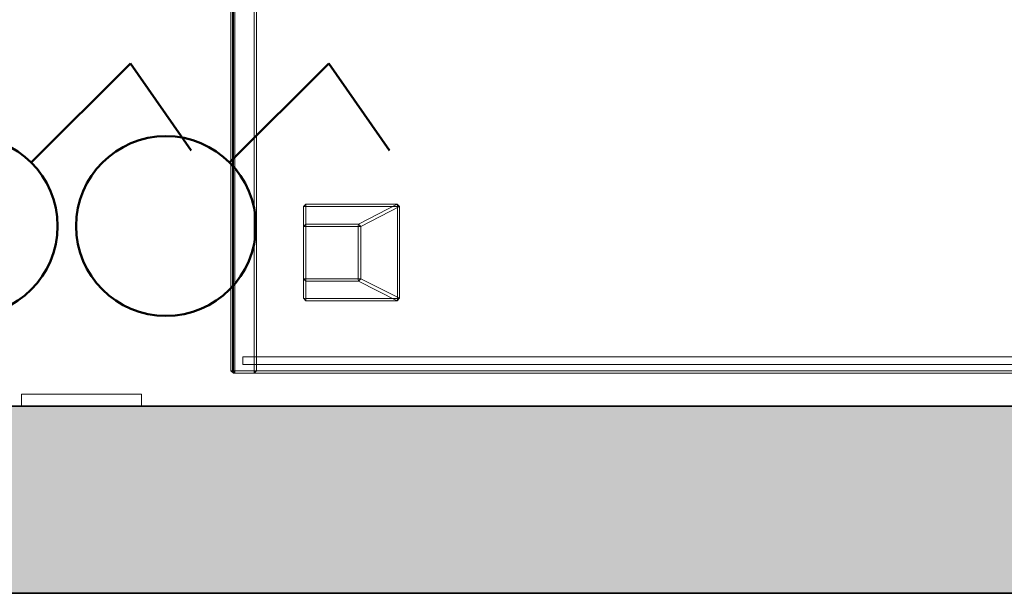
# Model space of a CAD drawing. Header units: centimetres. Extents: x -1109 to 217, y 2044 to 2913.
# Tile 13 of 36: x -685 to -619, y 2334 to 2372. Entities that reach past the tile are written whole.
import ezdxf

# ---------------------------------------------------------------- set-up
doc = ezdxf.new("R2010")
doc.units = ezdxf.units.CM
for name, color, linetype, lineweight in [('Modele ogólne-1', 9, 'Continuous', 18), ('Osprzęt elektryczny', 7, 'Continuous', 18), ('Symbol gniazda-1', 1, 'Continuous', 50), ('Wzór cięcia-1', 10, 'Continuous', 18), ('Ściany-1', 253, 'Continuous', 35)]:
    doc.layers.add(name, color=color, linetype=linetype, lineweight=lineweight)

# ---------------------------------------------------------------- blocks, each defined once
blk = doc.blocks.new('regał_VOX_concept - regał_VOX_concept-886835-Wytyczne elektryczne')
at = {"layer": 'Modele ogólne-1'}
for p, q in [((51.44, 26.815), (-51.44, 26.815)), ((-51.44, 26.815), (51.44, 26.815)), ((51.44, 26.815), (-51.44, 26.815)), ((51.44, 26.815), (-51.44, 26.815)), ((51.44, 26.655), (-51.44, 26.655)), ((-51.44, 26.655), (51.44, 26.655)), ((51.44, 26.655), (-51.44, 26.655)), ((51.44, 26.655), (-51.44, 26.655)), ((49.9, 26.655), (50.06, 26.815)), ((50.06, 26.815), (49.9, 26.655)), ((49.953, 26.708), (49.9, 26.655)), ((49.9, 26.655), (49.9, -27.925)), ((49.9, -9.919), (49.9, 26.655)), ((50.06, 26.655), (49.9, 26.655)), ((49.9, 26.655), (49.9, -27.925)), ((50.06, 26.655), (49.9, 26.655)), ((49.953, 26.708), (50.06, 26.815)), ((51.34, 26.815), (50.06, 26.815)), ((50.482, 26.815), (50.06, 26.815)), ((51.34, 26.815), (50.06, 26.815)), ((50.06, 26.655), (50.06, 26.815)), ((50.06, 26.655), (50.06, 26.815)), ((50.06, 26.655), (50.06, -27.925)), ((51.34, 26.655), (50.06, 26.655)), ((50.06, -27.925), (50.06, 26.655)), ((50.06, 26.655), (51.34, 26.655)), ((50.482, 26.815), (51.34, 26.815)), ((51.5, 26.655), (51.34, 26.815)), ((51.393, 26.763), (51.34, 26.815)), ((51.34, 26.655), (51.34, 26.815)), ((51.34, 26.655), (51.34, 26.815)), ((51.5, 26.655), (51.34, 26.815)), ((51.34, -27.925), (51.34, 26.655)), ((51.34, 26.655), (51.5, 26.655)), ((51.34, -27.925), (51.34, 26.655)), ((51.34, 26.655), (51.5, 26.655)), ((51.393, 26.763), (51.5, 26.655)), ((51.44, 26.655), (51.44, 26.815)), ((51.44, 26.655), (51.44, 26.815)), ((51.6, 26.655), (51.44, 26.815)), ((51.6, 26.655), (51.44, 26.815)), ((51.44, 26.815), (51.6, 26.655)), ((51.44, 26.815), (51.44, 26.655)), ((51.44, 26.655), (51.44, 26.815)), ((51.6, 26.655), (51.44, 26.815)), ((51.6, 26.655), (51.44, 26.655)), ((51.44, 26.655), (51.44, -28.025)), ((51.44, -28.025), (51.44, 26.655)), ((51.6, 26.655), (51.44, 26.655)), ((51.44, -28.025), (51.44, 26.655)), ((51.44, 26.655), (51.44, -28.025)), ((51.6, 26.655), (51.44, 26.655)), ((51.44, 26.655), (51.6, 26.655)), ((51.5, -27.925), (51.5, 26.655)), ((51.5, 8.65), (51.5, 26.655)), ((51.5, -27.925), (51.5, 26.655)), ((51.6, 26.655), (51.6, -28.025)), ((51.6, -28.025), (51.6, 26.655)), ((51.6, 26.655), (51.6, -28.025)), ((51.6, 26.655), (51.6, -28.025)), ((17.073, 26.241), (-50.8, 26.241)), ((-50.8, 26.241), (50.8, 26.241)), ((-50.8, 26.241), (50.8, 26.241)), ((50.8, 25.741), (-50.8, 25.741)), ((-50.8, 25.741), (50.8, 25.741)), ((-17.073, 25.741), (50.8, 25.741)), ((50.8, 26.241), (17.073, 26.241)), ((50.8, 26.241), (50.8, 25.741)), ((50.8, 26.241), (50.8, 25.741)), ((50.8, 25.907), (50.8, 26.241)), ((50.8, 25.741), (50.8, 25.907)), ((40.506, 21.986), (40.344, 21.826)), ((40.506, 21.986), (40.344, 21.826)), ((40.481, 21.838), (40.344, 21.826)), ((40.344, 21.826), (40.481, 21.838)), ((40.344, 21.826), (42.932, 20.531)), ((40.344, 15.705), (40.344, 21.826)), ((40.344, 21.826), (40.344, 15.705)), ((40.344, 21.826), (42.932, 20.531)), ((40.506, 21.986), (40.481, 21.838)), ((40.481, 21.838), (40.506, 21.986)), ((40.481, 15.692), (40.481, 21.838)), ((40.481, 21.838), (46.596, 21.838)), ((40.481, 15.692), (40.481, 21.838)), ((46.596, 21.838), (40.481, 21.838)), ((40.506, 21.986), (43.094, 20.691)), ((40.506, 21.986), (46.596, 21.986)), ((46.596, 21.986), (40.506, 21.986)), ((40.506, 21.986), (43.094, 20.691)), ((46.756, 21.826), (46.596, 21.986)), ((46.596, 21.838), (46.596, 21.986)), ((46.596, 20.691), (46.596, 21.986)), ((46.596, 21.986), (46.756, 21.826)), ((46.596, 21.838), (46.596, 21.986)), ((46.596, 21.986), (46.596, 20.691)), ((46.756, 21.826), (46.596, 21.838)), ((46.596, 21.838), (46.756, 21.826)), ((46.596, 21.838), (46.596, 15.692)), ((46.596, 15.692), (46.596, 21.838)), ((46.756, 20.531), (46.756, 21.826)), ((46.756, 21.826), (46.756, 15.705)), ((46.756, 15.705), (46.756, 21.826)), ((46.756, 21.826), (46.756, 20.531)), ((43.094, 20.691), (42.932, 20.531)), ((43.094, 20.691), (42.932, 20.531)), ((42.932, 20.531), (43.116, 20.519)), ((43.116, 20.519), (42.932, 20.531)), ((42.932, 20.531), (42.932, 17.028)), ((42.932, 17.028), (42.932, 20.531)), ((43.094, 20.691), (43.116, 20.519)), ((46.596, 20.691), (43.094, 20.691)), ((43.116, 20.519), (43.094, 20.691)), ((43.094, 20.691), (46.596, 20.691)), ((46.596, 20.519), (43.116, 20.519)), ((43.116, 20.519), (43.116, 17.039)), ((43.116, 20.519), (43.116, 17.039)), ((43.116, 20.519), (46.596, 20.519)), ((46.596, 20.519), (46.596, 20.691)), ((46.756, 20.531), (46.596, 20.691)), ((46.596, 20.691), (46.756, 20.531)), ((46.596, 20.519), (46.596, 20.691)), ((46.596, 20.519), (46.756, 20.531)), ((46.596, 20.519), (46.756, 20.531)), ((46.596, 17.039), (46.596, 20.519)), ((46.596, 20.519), (46.596, 17.039)), ((46.756, 17.027), (46.756, 20.531)), ((46.756, 17.027), (46.756, 20.531)), ((40.344, 15.705), (42.932, 17.028)), ((40.344, 15.705), (42.932, 17.028)), ((40.506, 15.544), (43.094, 16.867)), ((40.506, 15.544), (43.094, 16.867)), ((42.932, 17.028), (43.116, 17.039)), ((43.116, 17.039), (42.932, 17.028)), ((42.932, 17.028), (43.094, 16.867)), ((42.932, 17.028), (43.094, 16.867)), ((43.094, 16.867), (43.116, 17.039)), ((43.116, 17.039), (43.094, 16.867)), ((43.094, 16.867), (46.596, 16.867)), ((43.094, 16.867), (46.596, 16.867)), ((43.116, 17.039), (46.596, 17.039)), ((43.116, 17.039), (46.596, 17.039)), ((46.596, 17.039), (46.596, 16.867)), ((46.596, 17.039), (46.756, 17.027)), ((46.596, 16.867), (46.596, 17.039)), ((46.596, 17.039), (46.756, 17.027)), ((46.596, 16.867), (46.756, 17.027)), ((46.596, 16.867), (46.756, 17.027)), ((46.596, 15.544), (46.596, 16.867)), ((46.596, 15.544), (46.596, 16.867)), ((46.756, 15.705), (46.756, 17.027)), ((46.756, 15.705), (46.756, 17.027)), ((40.344, 15.705), (40.481, 15.692)), ((40.344, 15.705), (40.506, 15.544)), ((40.344, 15.705), (40.506, 15.544)), ((40.481, 15.692), (40.344, 15.705)), ((40.481, 15.692), (40.506, 15.544)), ((46.596, 15.692), (40.481, 15.692)), ((40.506, 15.544), (40.481, 15.692)), ((46.596, 15.692), (40.481, 15.692)), ((46.596, 15.544), (40.506, 15.544)), ((40.506, 15.544), (46.596, 15.544)), ((46.596, 15.544), (46.756, 15.705)), ((46.596, 15.692), (46.756, 15.705)), ((46.596, 15.544), (46.756, 15.705)), ((46.756, 15.705), (46.596, 15.692)), ((46.596, 15.544), (46.596, 15.692)), ((46.596, 15.692), (46.596, 15.544)), ((51.5, 8.65), (51.5, -27.925))]:
    blk.add_line(p, q, dxfattribs=at)
blk = doc.blocks.new('TD_gniazda_wlaczniki_r01 - Łącznik_podwójny-940077-Wytyczne elektryczne')
at = {"layer": 'Osprzęt elektryczny'}
for p, q in [((-676.465, 2346.876), (-684.465, 2346.876)), ((-684.465, 2346.876), (-676.465, 2346.876)), ((-684.465, 2346.076), (-684.465, 2346.876)), ((-684.465, 2346.076), (-684.465, 2346.876)), ((-676.895, 2346.876), (-684.035, 2346.876)), ((-684.035, 2346.876), (-676.895, 2346.876)), ((-676.465, 2346.876), (-676.465, 2346.076)), ((-676.465, 2346.076), (-676.465, 2346.876)), ((-676.465, 2346.076), (-684.465, 2346.076)), ((-684.465, 2346.076), (-676.465, 2346.076))]:
    blk.add_line(p, q, dxfattribs=at)
at = {"layer": 'Symbol gniazda-1'}
for p, q in [((-698.923, 2368.944), (-702.988, 2363.138)), ((-698.923, 2368.944), (-692.308, 2362.33)), ((-677.208, 2368.944), (-683.823, 2362.33)), ((-677.208, 2368.944), (-673.143, 2363.138))]:
    blk.add_line(p, q, dxfattribs=at)
blk.add_circle((-688.065, 2358.087), 6, dxfattribs=at)
blk = doc.blocks.new('TD_gniazda_wlaczniki_r01 - Łącznik_pojedyńczy-948249-Wytyczne elektryczne')
at = {"layer": 'Osprzęt elektryczny'}
for p, q in [((-676.465, 2346.876), (-684.465, 2346.876)), ((-684.465, 2346.876), (-676.465, 2346.876)), ((-684.465, 2346.076), (-684.465, 2346.876)), ((-684.465, 2346.076), (-684.465, 2346.876)), ((-676.895, 2346.876), (-684.035, 2346.876)), ((-684.035, 2346.876), (-676.895, 2346.876)), ((-680.465, 2346.876), (-684.035, 2346.876)), ((-680.465, 2346.876), (-676.895, 2346.876)), ((-676.465, 2346.876), (-676.465, 2346.076)), ((-676.465, 2346.076), (-676.465, 2346.876)), ((-676.465, 2346.076), (-684.465, 2346.076)), ((-684.465, 2346.076), (-676.465, 2346.076))]:
    blk.add_line(p, q, dxfattribs=at)
at = {"layer": 'Symbol gniazda-1'}
for q in [(-670.59, 2362.33), (-659.91, 2363.138)]:
    blk.add_line((-663.975, 2368.944), q, dxfattribs=at)
blk.add_circle((-674.832, 2358.087), 6, dxfattribs=at)

msp = doc.modelspace()

# ---------------------------------------------------------------- hatches: boundary and pattern name
at = {"layer": 'Wzór cięcia-1'}
h = msp.add_hatch(color=256, dxfattribs=at)
h.paths.add_polyline_path([(-59.22, 2333.576), (-59.22, 2346.076), (-143.72, 2346.076), (-143.72, 2333.576), (-124.385, 2333.576)])
h.paths.add_polyline_path([(-243.72, 2333.576), (-243.72, 2346.076), (-316.22, 2346.076), (-316.22, 2333.576)])
h.paths.add_polyline_path([(-420.951, 2333.576), (-416.22, 2333.576), (-416.22, 2346.076), (-687.32, 2346.076), (-687.32, 2333.576)])
h.paths.add_polyline_path([(-803.539, 2333.576), (-779.32, 2333.576), (-779.32, 2346.076), (-803.539, 2346.076), (-804.18, 2333.576)])

# ---------------------------------------------------------------- linework, layer by layer
at = {"layer": 'Ściany-1'}
for p, q in [((-396.22, 2346.076), (-687.32, 2346.076)), ((-687.32, 2333.576), (-243.72, 2333.576))]:
    msp.add_line(p, q, dxfattribs=at)

# ---------------------------------------------------------------- block references
at = {"layer": 'Modele ogólne-1', "rotation": 180}
msp.add_blockref('regał_VOX_concept - regał_VOX_concept-886835-Wytyczne elektryczne', (-618.897, 2375.09), dxfattribs=at)
at = {"layer": 'Symbol gniazda-1'}
for name in ['TD_gniazda_wlaczniki_r01 - Łącznik_podwójny-940077-Wytyczne elektryczne', 'TD_gniazda_wlaczniki_r01 - Łącznik_pojedyńczy-948249-Wytyczne elektryczne']:
    msp.add_blockref(name, (0, 0), dxfattribs=at)

doc.saveas('drawing.dxf')
